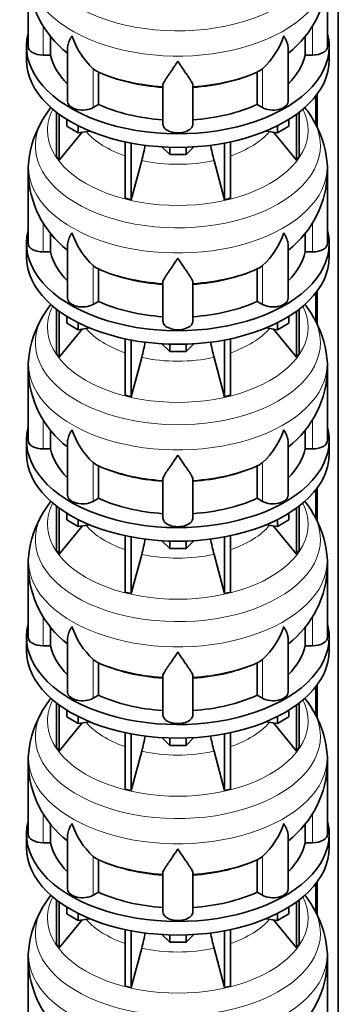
# Model space of a CAD drawing. Header units: millimetres. Extents: x 166 to 762, y -3331 to 2215.
# Tile 7 of 24: x 569 to 761, y -2133 to -1541. Entities that reach past the tile are written whole.
import ezdxf

# ---------------------------------------------------------------- set-up
doc = ezdxf.new("R2010")
doc.units = ezdxf.units.MM
doc.layers.add('LOW_134-16', color=7, linetype='Continuous')
doc.layers.add('VSI134_DIFFUSORE', color=7, linetype='Continuous')

# ---------------------------------------------------------------- blocks, each defined once
blk = doc.blocks.new('SE4')
at = {"layer": 'LOW_134-16', "color": 7, "linetype": 'Continuous', "lineweight": 35}
for p, q in [((760.76, -3064.04), (760.76, -1157.18)), ((748.01, -1585.87), (748.01, -1605.77)), ((747.26, -1586.86), (747.26, -1604.29)), ((748.01, -1704.26), (748.01, -1724.16)), ((747.26, -1705.25), (747.26, -1722.68)), ((748.01, -1822.66), (748.01, -1842.55)), ((747.26, -1823.65), (747.26, -1841.08)), ((748.01, -1941.05), (748.01, -1960.95)), ((747.26, -1942.04), (747.26, -1959.47)), ((748.01, -2059.44), (748.01, -2079.34)), ((747.26, -2060.43), (747.26, -2077.86))]:
    blk.add_line(p, q, dxfattribs=at)
at = {"layer": 'VSI134_DIFFUSORE', "color": 7, "linetype": 'Continuous', "lineweight": 35}
for p, q in [((574.33, -1514), (574.33, -1557.06)), ((754.33, -1557.06), (754.33, -1514)), ((587.86, -1562.26), (587.86, -1550.8)), ((740.8, -1550.81), (740.8, -1562.26)), ((573.33, -1557.06), (573.33, -1565.22)), ((583.33, -1562.26), (587.86, -1562.26)), ((598.06, -1557.96), (598.06, -1590.13)), ((730.61, -1590.13), (730.61, -1557.99)), ((740.8, -1562.26), (745.33, -1562.26)), ((755.33, -1565.22), (755.33, -1557.06)), ((614.84, -1571.51), (613.42, -1570.46)), ((616.62, -1591.95), (616.62, -1572.48)), ((712.04, -1572.48), (712.04, -1591.95)), ((715.24, -1570.46), (713.82, -1571.51)), ((655.33, -1603.83), (655.33, -1580.48)), ((673.33, -1603.83), (673.33, -1580.48)), ((613.42, -1593.8), (616.62, -1591.95)), ((712.04, -1591.95), (715.24, -1593.8)), ((591.5, -1596.73), (591.5, -1623.4)), ((593.03, -1597.87), (593.03, -1625.54)), ((735.63, -1597.87), (735.63, -1625.54)), ((737.16, -1596.73), (737.16, -1623.4)), ((597.58, -1604.99), (597.58, -1600.93)), ((731.09, -1604.99), (731.09, -1600.93)), ((593.03, -1625.54), (606.9, -1608.62)), ((604.52, -1608.99), (597.58, -1604.99)), ((604.52, -1608.99), (604.52, -1604.82)), ((611.34, -1607.94), (604.52, -1608.99)), ((724.15, -1608.99), (717.32, -1607.94)), ((721.77, -1608.62), (735.63, -1625.54)), ((724.15, -1608.99), (724.15, -1604.82)), ((731.09, -1604.99), (724.15, -1608.99)), ((632.64, -1614.47), (632.64, -1648.4)), ((636.33, -1615.21), (636.33, -1649.29)), ((692.33, -1615.21), (692.33, -1649.29)), ((696.03, -1614.47), (696.03, -1648.4)), ((659.42, -1622.12), (654.77, -1617.47)), ((659.42, -1622.12), (659.42, -1617.69)), ((673.89, -1617.47), (669.24, -1622.12)), ((669.24, -1622.12), (669.24, -1617.69)), ((591.5, -1623.4), (593.03, -1625.54)), ((636.33, -1649.29), (642.61, -1625.67)), ((669.24, -1622.12), (659.42, -1622.12)), ((686.06, -1625.67), (692.33, -1649.29)), ((735.63, -1625.54), (737.16, -1623.4)), ((574.33, -1632.4), (574.33, -1675.45)), ((754.33, -1675.45), (754.33, -1632.4)), ((632.64, -1648.4), (636.33, -1649.29)), ((692.33, -1649.29), (696.03, -1648.4)), ((587.86, -1680.65), (587.86, -1669.19)), ((740.8, -1669.2), (740.8, -1680.65)), ((573.33, -1675.45), (573.33, -1683.62)), ((583.33, -1680.65), (587.86, -1680.65)), ((598.06, -1676.36), (598.06, -1708.52)), ((730.61, -1708.52), (730.61, -1676.38)), ((740.8, -1680.65), (745.33, -1680.65)), ((755.33, -1683.62), (755.33, -1675.45)), ((614.84, -1689.9), (613.42, -1688.85)), ((616.62, -1710.35), (616.62, -1690.87)), ((712.04, -1690.87), (712.04, -1710.35)), ((715.24, -1688.85), (713.82, -1689.9)), ((655.33, -1722.22), (655.33, -1698.87)), ((673.33, -1722.22), (673.33, -1698.87)), ((613.42, -1712.19), (616.62, -1710.35)), ((712.04, -1710.35), (715.24, -1712.19)), ((591.5, -1715.12), (591.5, -1741.8)), ((593.03, -1716.27), (593.03, -1743.93)), ((735.63, -1716.27), (735.63, -1743.93)), ((737.16, -1715.12), (737.16, -1741.8)), ((597.58, -1723.38), (597.58, -1719.32)), ((731.09, -1723.38), (731.09, -1719.32)), ((593.03, -1743.93), (606.9, -1727.02)), ((604.52, -1727.38), (597.58, -1723.38)), ((604.52, -1727.38), (604.52, -1723.21)), ((611.34, -1726.33), (604.52, -1727.38)), ((724.15, -1727.38), (717.32, -1726.33)), ((721.77, -1727.02), (735.63, -1743.93)), ((724.15, -1727.38), (724.15, -1723.21)), ((731.09, -1723.38), (724.15, -1727.38)), ((632.64, -1732.87), (632.64, -1766.79)), ((636.33, -1733.61), (636.33, -1767.68)), ((692.33, -1733.61), (692.33, -1767.68)), ((696.03, -1732.87), (696.03, -1766.79)), ((659.42, -1740.52), (654.77, -1735.87)), ((659.42, -1740.52), (659.42, -1736.08)), ((673.89, -1735.87), (669.24, -1740.52)), ((669.24, -1740.52), (669.24, -1736.08)), ((591.5, -1741.8), (593.03, -1743.93)), ((636.33, -1767.68), (642.61, -1744.06)), ((669.24, -1740.52), (659.42, -1740.52)), ((686.06, -1744.06), (692.33, -1767.68)), ((735.63, -1743.93), (737.16, -1741.8)), ((574.33, -1750.79), (574.33, -1793.84)), ((754.33, -1793.84), (754.33, -1750.79)), ((632.64, -1766.79), (636.33, -1767.68)), ((692.33, -1767.68), (696.03, -1766.79)), ((587.86, -1799.04), (587.86, -1787.58)), ((740.8, -1787.59), (740.8, -1799.04)), ((573.33, -1793.84), (573.33, -1802.01)), ((583.33, -1799.04), (587.86, -1799.04)), ((598.06, -1794.75), (598.06, -1826.91)), ((730.61, -1826.91), (730.61, -1794.77)), ((740.8, -1799.04), (745.33, -1799.04)), ((755.33, -1802.01), (755.33, -1793.84)), ((614.84, -1808.29), (613.42, -1807.24)), ((616.62, -1828.74), (616.62, -1809.26)), ((712.04, -1809.26), (712.04, -1828.74)), ((715.24, -1807.24), (713.82, -1808.29)), ((655.33, -1840.61), (655.33, -1817.26)), ((673.33, -1840.61), (673.33, -1817.26)), ((613.42, -1830.59), (616.62, -1828.74)), ((712.04, -1828.74), (715.24, -1830.59)), ((591.5, -1833.51), (591.5, -1860.19)), ((593.03, -1834.66), (593.03, -1862.32)), ((735.63, -1834.66), (735.63, -1862.32)), ((737.16, -1833.51), (737.16, -1860.19)), ((597.58, -1841.77), (597.58, -1837.71)), ((731.09, -1841.77), (731.09, -1837.71)), ((593.03, -1862.32), (606.9, -1845.41)), ((604.52, -1845.78), (597.58, -1841.77)), ((604.52, -1845.78), (604.52, -1841.6)), ((611.34, -1844.72), (604.52, -1845.78)), ((724.15, -1845.78), (717.32, -1844.72)), ((721.77, -1845.41), (735.63, -1862.32)), ((724.15, -1845.78), (724.15, -1841.6)), ((731.09, -1841.77), (724.15, -1845.78)), ((632.64, -1851.26), (632.64, -1885.19)), ((636.33, -1852), (636.33, -1886.07)), ((692.33, -1852), (692.33, -1886.07)), ((696.03, -1851.26), (696.03, -1885.19)), ((659.42, -1858.91), (654.77, -1854.26)), ((659.42, -1858.91), (659.42, -1854.47)), ((673.89, -1854.26), (669.24, -1858.91)), ((669.24, -1858.91), (669.24, -1854.47)), ((591.5, -1860.19), (593.03, -1862.32)), ((636.33, -1886.07), (642.61, -1862.45)), ((669.24, -1858.91), (659.42, -1858.91)), ((686.06, -1862.45), (692.33, -1886.07)), ((735.63, -1862.32), (737.16, -1860.19)), ((574.33, -1869.18), (574.33, -1912.24)), ((754.33, -1912.24), (754.33, -1869.18)), ((632.64, -1885.19), (636.33, -1886.07)), ((692.33, -1886.07), (696.03, -1885.19)), ((587.86, -1917.43), (587.86, -1905.97)), ((740.8, -1905.98), (740.8, -1917.43)), ((573.33, -1912.24), (573.33, -1920.4)), ((583.33, -1917.43), (587.86, -1917.43)), ((598.06, -1913.14), (598.06, -1945.3)), ((730.61, -1945.3), (730.61, -1913.16)), ((740.8, -1917.43), (745.33, -1917.43)), ((755.33, -1920.4), (755.33, -1912.24)), ((614.84, -1926.68), (613.42, -1925.63)), ((616.62, -1947.13), (616.62, -1927.65)), ((712.04, -1927.65), (712.04, -1947.13)), ((715.24, -1925.63), (713.82, -1926.68)), ((655.33, -1959), (655.33, -1935.65)), ((673.33, -1959), (673.33, -1935.65)), ((613.42, -1948.98), (616.62, -1947.13)), ((712.04, -1947.13), (715.24, -1948.98)), ((591.5, -1951.9), (591.5, -1978.58)), ((593.03, -1953.05), (593.03, -1980.71)), ((735.63, -1953.05), (735.63, -1980.71)), ((737.16, -1951.9), (737.16, -1978.58)), ((597.58, -1960.16), (597.58, -1956.11)), ((731.09, -1960.16), (731.09, -1956.11)), ((593.03, -1980.71), (606.9, -1963.8)), ((604.52, -1964.17), (597.58, -1960.16)), ((604.52, -1964.17), (604.52, -1959.99)), ((611.34, -1963.11), (604.52, -1964.17)), ((724.15, -1964.17), (717.32, -1963.11)), ((721.77, -1963.8), (735.63, -1980.71)), ((724.15, -1964.17), (724.15, -1959.99)), ((731.09, -1960.16), (724.15, -1964.17)), ((632.64, -1969.65), (632.64, -2003.58)), ((636.33, -1970.39), (636.33, -2004.46)), ((692.33, -1970.39), (692.33, -2004.46)), ((696.03, -1969.65), (696.03, -2003.58)), ((659.42, -1977.3), (654.77, -1972.65)), ((659.42, -1977.3), (659.42, -1972.86)), ((673.89, -1972.65), (669.24, -1977.3)), ((669.24, -1977.3), (669.24, -1972.86)), ((591.5, -1978.58), (593.03, -1980.71)), ((636.33, -2004.46), (642.61, -1980.84)), ((669.24, -1977.3), (659.42, -1977.3)), ((686.06, -1980.84), (692.33, -2004.46)), ((735.63, -1980.71), (737.16, -1978.58)), ((574.33, -1987.57), (574.33, -2030.63)), ((754.33, -2030.63), (754.33, -1987.57)), ((632.64, -2003.58), (636.33, -2004.46)), ((692.33, -2004.46), (696.03, -2003.58)), ((587.86, -2035.82), (587.86, -2024.37)), ((740.8, -2024.37), (740.8, -2035.82)), ((573.33, -2030.63), (573.33, -2038.79)), ((583.33, -2035.82), (587.86, -2035.82)), ((598.06, -2031.53), (598.06, -2063.7)), ((730.61, -2063.7), (730.61, -2031.56)), ((740.8, -2035.82), (745.33, -2035.82)), ((755.33, -2038.79), (755.33, -2030.63)), ((614.84, -2045.07), (613.42, -2044.02)), ((616.62, -2065.52), (616.62, -2046.04)), ((712.04, -2046.04), (712.04, -2065.52)), ((715.24, -2044.02), (713.82, -2045.07)), ((655.33, -2077.39), (655.33, -2054.05)), ((673.33, -2077.39), (673.33, -2054.05)), ((613.42, -2067.37), (616.62, -2065.52)), ((712.04, -2065.52), (715.24, -2067.37)), ((591.5, -2070.29), (591.5, -2096.97)), ((593.03, -2071.44), (593.03, -2099.11)), ((735.63, -2071.44), (735.63, -2099.11)), ((737.16, -2070.29), (737.16, -2096.97)), ((597.58, -2078.55), (597.58, -2074.5)), ((731.09, -2078.55), (731.09, -2074.5)), ((593.03, -2099.11), (606.9, -2082.19)), ((604.52, -2082.56), (597.58, -2078.55)), ((604.52, -2082.56), (604.52, -2078.39)), ((611.34, -2081.5), (604.52, -2082.56)), ((724.15, -2082.56), (717.32, -2081.5)), ((721.77, -2082.19), (735.63, -2099.11)), ((724.15, -2082.56), (724.15, -2078.39)), ((731.09, -2078.55), (724.15, -2082.56)), ((632.64, -2088.04), (632.64, -2121.97)), ((636.33, -2088.78), (636.33, -2122.85)), ((692.33, -2088.78), (692.33, -2122.85)), ((696.03, -2088.04), (696.03, -2121.97)), ((659.42, -2095.69), (654.77, -2091.04)), ((659.42, -2095.69), (659.42, -2091.26)), ((673.89, -2091.04), (669.24, -2095.69)), ((669.24, -2095.69), (669.24, -2091.26)), ((591.5, -2096.97), (593.03, -2099.11)), ((636.33, -2122.85), (642.61, -2099.23)), ((669.24, -2095.69), (659.42, -2095.69)), ((686.06, -2099.23), (692.33, -2122.85)), ((735.63, -2099.11), (737.16, -2096.97)), ((574.33, -2105.96), (574.33, -2149.02)), ((754.33, -2149.02), (754.33, -2105.96)), ((632.64, -2121.97), (636.33, -2122.85)), ((692.33, -2122.85), (696.03, -2121.97))]:
    blk.add_line(p, q, dxfattribs=at)
at = {"layer": 'VSI134_DIFFUSORE', "color": 4, "linetype": 'Continuous', "lineweight": 9}
for p, q in [((583.33, -1562.26), (583.33, -1544.45)), ((745.33, -1562.26), (745.33, -1544.46)), ((613.42, -1593.8), (613.42, -1570.46)), ((715.24, -1593.8), (715.24, -1570.46)), ((583.33, -1680.65), (583.33, -1662.84)), ((745.33, -1680.65), (745.33, -1662.85)), ((613.42, -1712.19), (613.42, -1688.85)), ((715.24, -1712.19), (715.24, -1688.85)), ((583.33, -1799.04), (583.33, -1781.24)), ((745.33, -1799.04), (745.33, -1781.24)), ((613.42, -1830.59), (613.42, -1807.24)), ((715.24, -1830.59), (715.24, -1807.24)), ((583.33, -1917.43), (583.33, -1899.63)), ((745.33, -1917.43), (745.33, -1899.64)), ((613.42, -1948.98), (613.42, -1925.63)), ((715.24, -1948.98), (715.24, -1925.63)), ((583.33, -2035.82), (583.33, -2018.02)), ((745.33, -2035.82), (745.33, -2018.03)), ((613.42, -2067.37), (613.42, -2044.02)), ((715.24, -2067.37), (715.24, -2044.02))]:
    blk.add_line(p, q, dxfattribs=at)
at = {"layer": 'VSI134_DIFFUSORE', "color": 7, "linetype": 'Continuous', "lineweight": 35}
for centre, radius, start, end in [((635.65, -1512.83), 61.28, 181.31393, 231.99734), ((693.18, -1512.96), 61.06, 307.95465, 359.01897), ((645.92, -1535.5), 47.73, 198.63732, 227.08568), ((682.74, -1535.5), 47.73, 312.91434, 341.36277), ((622.75, -1559.11), 14.7, 237.45087, 245.35655), ((705.91, -1559.11), 14.7, 294.64345, 302.54913), ((642.41, -1635.61), 68.62, 142.4181, 149.54128), ((684.8, -1636.93), 70.59, 30.92645, 38.04044), ((636.04, -1632.61), 61.62, 148.94148, 173.80604), ((693.03, -1632.26), 61.14, 5.92557, 31.17693), ((552.76, -1601.35), 93.08, 344.85704, 350.81094), ((774.59, -1601.56), 91.75, 189.18097, 195.23149), ((611.85, -1631.58), 37.48, 171.39319, 181.60627), ((727.49, -1630.79), 26.8, 356.563, 10.38276), ((635.65, -1631.22), 61.28, 181.31393, 231.99734), ((693.18, -1631.35), 61.06, 307.95465, 359.01897), ((645.92, -1653.89), 47.73, 198.63732, 227.08568), ((682.74, -1653.89), 47.73, 312.91434, 341.36277), ((622.75, -1677.51), 14.7, 237.45087, 245.35655), ((705.91, -1677.51), 14.7, 294.64345, 302.54913), ((642.41, -1754), 68.62, 142.4181, 149.54128), ((684.8, -1755.32), 70.59, 30.92645, 37.90303), ((636.04, -1751.01), 61.62, 148.94148, 173.80604), ((693.03, -1750.66), 61.14, 5.92557, 31.17693), ((552.76, -1719.74), 93.08, 344.85704, 350.81094), ((774.59, -1719.95), 91.75, 189.18097, 195.23149), ((611.85, -1749.97), 37.48, 171.39319, 181.60627), ((727.49, -1749.18), 26.8, 356.563, 10.38276), ((635.65, -1749.61), 61.28, 181.31393, 231.99734), ((693.18, -1749.75), 61.06, 307.95465, 359.01897), ((645.92, -1772.28), 47.73, 198.63732, 227.08568), ((682.74, -1772.28), 47.73, 312.91434, 341.36277), ((622.75, -1795.9), 14.7, 237.45087, 245.35655), ((705.91, -1795.9), 14.7, 294.64345, 302.54913), ((642.41, -1872.39), 68.62, 142.4181, 149.54128), ((684.8, -1873.72), 70.59, 30.92645, 38.04044), ((636.04, -1869.4), 61.62, 148.94148, 173.80604), ((693.03, -1869.05), 61.14, 5.92557, 31.17693), ((552.76, -1838.14), 93.08, 344.85704, 350.81094), ((774.59, -1838.34), 91.75, 189.18097, 195.23149), ((611.85, -1868.36), 37.48, 171.39319, 181.60627), ((727.49, -1867.58), 26.8, 356.563, 10.38276), ((635.65, -1868.01), 61.28, 181.31393, 231.99734), ((693.18, -1868.14), 61.06, 307.95465, 359.01897), ((645.92, -1890.67), 47.73, 198.63732, 227.08568), ((682.74, -1890.67), 47.73, 312.91434, 341.36277), ((622.75, -1914.29), 14.7, 237.45087, 245.35655), ((705.91, -1914.29), 14.7, 294.64345, 302.54913), ((642.41, -1990.78), 68.62, 142.4181, 149.54128), ((684.8, -1992.11), 70.59, 30.92645, 38.04044), ((636.04, -1987.79), 61.62, 148.94148, 173.80604), ((693.03, -1987.44), 61.14, 5.92557, 31.17693), ((552.76, -1956.53), 93.08, 344.85704, 350.81094), ((774.59, -1956.74), 91.75, 189.18097, 195.23149), ((611.85, -1986.75), 37.48, 171.39319, 181.60627), ((727.49, -1985.97), 26.8, 356.563, 10.38276), ((635.65, -1986.4), 61.28, 181.31393, 231.99734), ((693.18, -1986.53), 61.06, 307.95465, 359.01897), ((645.92, -2009.07), 47.73, 198.63732, 227.08568), ((682.74, -2009.07), 47.73, 312.91434, 341.36277), ((622.75, -2032.68), 14.7, 237.45087, 245.35655), ((705.91, -2032.68), 14.7, 294.64345, 302.54913), ((642.41, -2109.17), 68.62, 142.4181, 149.54128), ((684.8, -2110.5), 70.59, 30.92645, 37.90303), ((636.04, -2106.18), 61.62, 148.94148, 173.80604), ((693.03, -2105.83), 61.14, 5.92557, 31.17693), ((552.76, -2074.92), 93.08, 344.85704, 350.81094), ((774.59, -2075.13), 91.75, 189.18097, 195.23149), ((611.85, -2105.14), 37.48, 171.39319, 181.60627), ((727.49, -2104.36), 26.8, 356.563, 10.38276), ((635.65, -2104.79), 61.28, 181.31393, 231.99734), ((693.18, -2104.92), 61.06, 307.95465, 359.01897)]:
    blk.add_arc(centre, radius, start, end, dxfattribs=at)
at = {"layer": 'VSI134_DIFFUSORE', "color": 4, "linetype": 'Continuous', "lineweight": 9}
for centre, major_axis, start_param, end_param in [((664.33, -1498.29), (85.67, 0), 2.814744, 6.283185), ((664.33, -1511.04), (-89.83, 0), 0, 3.208925), ((664.33, -1535.59), (-79.5, 0), 0.898849, 1.457346), ((664.33, -1535.59), (79.5, 0), 4.82584, 5.384336), ((664.33, -1607.49), (-78.3, 0), 0, 3.425204), ((664.33, -1607.49), (-78.3, 0), 5.999574, 6.283185), ((664.33, -1616.68), (85.67, 0), 2.814744, 6.283185), ((664.33, -1616.68), (85.67, 0), 0, 0.328778), ((664.33, -1592.37), (-61.63, 0), 0.463231, 1.030574), ((664.33, -1592.37), (61.63, 0), 5.252612, 5.819954), ((664.33, -1629.43), (-89.83, 0), 0, 3.208925), ((664.33, -1629.43), (-89.83, 0), 6.216038, 6.283185), ((664.33, -1592.37), (-61.63, 0), 1.210556, 1.931037), ((664.33, -1653.98), (-79.5, 0), 0.898849, 1.457346), ((664.33, -1653.98), (79.5, 0), 4.82584, 5.384336), ((664.33, -1725.88), (-78.3, 0), 0, 3.425204), ((664.33, -1725.88), (-78.3, 0), 5.999574, 6.283185), ((664.33, -1735.07), (85.67, 0), 2.814744, 6.283185), ((664.33, -1735.07), (85.67, 0), 0, 0.328778), ((664.33, -1710.76), (-61.63, 0), 0.463231, 1.030574), ((664.33, -1710.76), (61.63, 0), 5.252612, 5.819954), ((664.33, -1747.83), (-89.83, 0), 0, 3.208925), ((664.33, -1747.83), (-89.83, 0), 6.216038, 6.283185), ((664.33, -1710.76), (-61.63, 0), 1.210556, 1.931037), ((664.33, -1772.37), (-79.5, 0), 0.898849, 1.457346), ((664.33, -1772.37), (79.5, 0), 4.82584, 5.384336), ((664.33, -1844.27), (-78.3, 0), 0, 3.425204), ((664.33, -1844.27), (-78.3, 0), 5.999574, 6.283185), ((664.33, -1853.46), (85.67, 0), 2.814744, 6.283185), ((664.33, -1853.46), (85.67, 0), 0, 0.328778), ((664.33, -1829.15), (-61.63, 0), 0.463231, 1.030574), ((664.33, -1829.15), (61.63, 0), 5.252612, 5.819954), ((664.33, -1866.22), (-89.83, 0), 0, 3.208925), ((664.33, -1866.22), (-89.83, 0), 6.216038, 6.283185), ((664.33, -1829.15), (-61.63, 0), 1.210556, 1.931037), ((664.33, -1890.76), (-79.5, 0), 0.898849, 1.457346), ((664.33, -1890.76), (79.5, 0), 4.82584, 5.384336), ((664.33, -1962.66), (-78.3, 0), 0, 3.425204), ((664.33, -1962.66), (-78.3, 0), 5.999574, 6.283185), ((664.33, -1971.85), (85.67, 0), 2.814744, 6.283185), ((664.33, -1971.85), (85.67, 0), 0, 0.328778), ((664.33, -1947.54), (-61.63, 0), 0.463231, 1.030574), ((664.33, -1947.54), (61.63, 0), 5.252612, 5.819954), ((664.33, -1984.61), (-89.83, 0), 0, 3.208925), ((664.33, -1984.61), (-89.83, 0), 6.216038, 6.283185), ((664.33, -1947.54), (-61.63, 0), 1.210556, 1.931037), ((664.33, -2009.15), (-79.5, 0), 0.898849, 1.457346), ((664.33, -2009.15), (79.5, 0), 4.82584, 5.384336), ((664.33, -2081.05), (-78.3, 0), 0, 3.425204), ((664.33, -2081.05), (-78.3, 0), 5.999574, 6.283185), ((664.33, -2090.25), (85.67, 0), 2.814744, 6.283185), ((664.33, -2090.25), (85.67, 0), 0, 0.328778), ((664.33, -2065.94), (-61.63, 0), 0.463231, 1.030574), ((664.33, -2065.94), (61.63, 0), 5.252612, 5.819954), ((664.33, -2103), (-89.83, 0), 0, 3.208925), ((664.33, -2103), (-89.83, 0), 6.216038, 6.283185), ((664.33, -2065.94), (-61.63, 0), 1.210556, 1.931037)]:
    blk.add_ellipse(centre, major_axis=major_axis, ratio=0.57735, start_param=start_param, end_param=end_param, dxfattribs=at)
at = {"layer": 'VSI134_DIFFUSORE', "color": 7, "linetype": 'Continuous', "lineweight": 35}
for centre, major_axis, start_param, end_param in [((664.33, -1557.06), (91, 0), 2.993207, 6.283185), ((664.33, -1557.06), (91, 0), 0, 0.148386), ((583.33, -1557.06), (9, 0), 3.141593, 4.712389), ((664.33, -1557.06), (-77, 0), 0.117151, 0.534109), ((664.33, -1557.06), (77, 0), 5.749077, 6.166034), ((745.33, -1557.06), (-9, 0), 1.570796, 3.141593), ((664.33, -1565.22), (-91, 0), 0, 3.141593), ((664.33, -1537.58), (-77, 0), 0.902549, 1.453645), ((664.33, -1537.58), (77, 0), 4.82954, 5.380636), ((607.06, -1590.13), (9, 0), 3.141593, 5.497787), ((664.33, -1557.06), (-77, 0), 0.902549, 1.453645), ((664.33, -1557.06), (77, 0), 4.82954, 5.380636), ((721.61, -1590.13), (-9, 0), 0.785398, 3.141593), ((664.33, -1603.83), (-9, 0), 0, 3.141593), ((664.33, -1675.45), (91, 0), 2.993207, 6.283185), ((664.33, -1675.45), (91, 0), 0, 0.148386), ((583.33, -1675.45), (9, 0), 3.141593, 4.712389), ((664.33, -1675.45), (-77, 0), 0.117151, 0.534109), ((664.33, -1675.45), (77, 0), 5.749077, 6.166034), ((745.33, -1675.45), (-9, 0), 1.570796, 3.141593), ((664.33, -1683.62), (-91, 0), 0, 3.141593), ((664.33, -1655.98), (-77, 0), 0.902549, 1.453645), ((664.33, -1655.98), (77, 0), 4.82954, 5.380636), ((607.06, -1708.52), (9, 0), 3.141593, 5.497787), ((664.33, -1675.45), (-77, 0), 0.902549, 1.453645), ((664.33, -1675.45), (77, 0), 4.82954, 5.380636), ((721.61, -1708.52), (-9, 0), 0.785398, 3.141593), ((664.33, -1722.22), (-9, 0), 0, 3.141593), ((664.33, -1793.84), (91, 0), 2.993207, 6.283185), ((664.33, -1793.84), (91, 0), 0, 0.148386), ((583.33, -1793.84), (9, 0), 3.141593, 4.712389), ((664.33, -1793.84), (-77, 0), 0.117151, 0.534109), ((664.33, -1793.84), (77, 0), 5.749077, 6.166034), ((745.33, -1793.84), (-9, 0), 1.570796, 3.141593), ((664.33, -1802.01), (-91, 0), 0, 3.141593), ((664.33, -1774.37), (-77, 0), 0.902549, 1.453645), ((664.33, -1774.37), (77, 0), 4.82954, 5.380636), ((607.06, -1826.91), (9, 0), 3.141593, 5.497787), ((664.33, -1793.84), (-77, 0), 0.902549, 1.453645), ((664.33, -1793.84), (77, 0), 4.82954, 5.380636), ((721.61, -1826.91), (-9, 0), 0.785398, 3.141593), ((664.33, -1840.61), (-9, 0), 0, 3.141593), ((664.33, -1912.24), (91, 0), 2.993207, 6.283185), ((664.33, -1912.24), (91, 0), 0, 0.148386), ((583.33, -1912.24), (9, 0), 3.141593, 4.712389), ((664.33, -1912.24), (-77, 0), 0.117151, 0.534109), ((664.33, -1912.24), (77, 0), 5.749077, 6.166034), ((745.33, -1912.24), (-9, 0), 1.570796, 3.141593), ((664.33, -1920.4), (-91, 0), 0, 3.141593), ((664.33, -1892.76), (-77, 0), 0.902549, 1.453645), ((664.33, -1892.76), (77, 0), 4.82954, 5.380636), ((607.06, -1945.3), (9, 0), 3.141593, 5.497787), ((664.33, -1912.24), (-77, 0), 0.902549, 1.453645), ((664.33, -1912.24), (77, 0), 4.82954, 5.380636), ((721.61, -1945.3), (-9, 0), 0.785398, 3.141593), ((664.33, -1959), (-9, 0), 0, 3.141593), ((664.33, -2030.63), (91, 0), 2.993207, 6.283185), ((664.33, -2030.63), (91, 0), 0, 0.148386), ((583.33, -2030.63), (9, 0), 3.141593, 4.712389), ((664.33, -2030.63), (-77, 0), 0.117151, 0.534109), ((664.33, -2030.63), (77, 0), 5.749077, 6.166034), ((745.33, -2030.63), (-9, 0), 1.570796, 3.141593), ((664.33, -2038.79), (-91, 0), 0, 3.141593), ((664.33, -2011.15), (-77, 0), 0.902549, 1.453645), ((664.33, -2011.15), (77, 0), 4.82954, 5.380636), ((607.06, -2063.7), (9, 0), 3.141593, 5.497787), ((664.33, -2030.63), (-77, 0), 0.902549, 1.453645), ((664.33, -2030.63), (77, 0), 4.82954, 5.380636), ((721.61, -2063.7), (-9, 0), 0.785398, 3.141593), ((664.33, -2077.39), (-9, 0), 0, 3.141593)]:
    blk.add_ellipse(centre, major_axis=major_axis, ratio=0.57735, start_param=start_param, end_param=end_param, dxfattribs=at)
for points, knots in [([(598.06, -1557.99), (598.06, -1557.83), (598.06, -1557.67), (598.15, -1556.49), (598.43, -1555.44), (599.1, -1553.76), (599.37, -1553.19), (599.82, -1552.3), (599.98, -1552), (600.24, -1551.54), (600.37, -1551.3), (600.51, -1551.07), (600.6, -1550.91), (600.65, -1550.83), (600.69, -1550.75)], [0.4600931, 0.4600931, 0.4600931, 0.4600931, 0.5, 0.5, 0.75, 0.75, 0.875, 0.875, 0.9375, 0.9375, 0.96875, 0.984375, 0.984375, 1, 1, 1, 1]), ([(730.61, -1558), (730.61, -1557.84), (730.6, -1557.69), (730.56, -1557.03), (730.47, -1556.51), (730.2, -1555.45), (730.02, -1554.9), (729.57, -1553.78), (729.3, -1553.2), (728.84, -1552.3), (728.68, -1552), (728.43, -1551.54), (728.34, -1551.38), (728.16, -1551.07), (728.07, -1550.91), (727.97, -1550.75)], [0.4604904, 0.4604904, 0.4604904, 0.4604904, 0.5, 0.5, 0.625, 0.625, 0.75, 0.75, 0.875, 0.875, 0.9375, 0.9375, 0.96875, 0.96875, 1, 1, 1, 1]), ([(664.33, -1565.97), (664.2, -1566.18), (664.07, -1566.4), (663.8, -1566.82), (663.67, -1567.02), (663.27, -1567.64), (663.01, -1568.05), (662.22, -1569.24), (661.7, -1570), (660.69, -1571.48), (660.19, -1572.19), (659.25, -1573.54), (658.8, -1574.19), (657.95, -1575.41), (657.55, -1575.99), (657.01, -1576.81), (656.84, -1577.07), (656.52, -1577.59), (656.37, -1577.84), (655.96, -1578.56), (655.73, -1579), (655.42, -1579.8), (655.33, -1580.16), (655.33, -1580.48)], [0, 0, 0, 0, 0.03125, 0.03125, 0.0625, 0.0625, 0.125, 0.125, 0.25, 0.25, 0.375, 0.375, 0.5, 0.5, 0.625, 0.625, 0.6875, 0.6875, 0.75, 0.75, 0.875, 0.875, 1, 1, 1, 1]), ([(673.33, -1580.48), (673.33, -1580.16), (673.24, -1579.8), (672.93, -1579), (672.71, -1578.56), (672.3, -1577.84), (672.15, -1577.59), (671.82, -1577.08), (671.65, -1576.81), (671.11, -1575.99), (670.72, -1575.41), (669.87, -1574.19), (669.42, -1573.55), (668.47, -1572.2), (667.98, -1571.48), (666.96, -1570.01), (666.45, -1569.24), (665.66, -1568.05), (665.4, -1567.64), (665, -1567.02), (664.86, -1566.82), (664.6, -1566.4), (664.46, -1566.18), (664.33, -1565.97)], [0, 0, 0, 0, 0.125, 0.125, 0.25, 0.25, 0.3125, 0.3125, 0.375, 0.375, 0.5, 0.5, 0.625, 0.625, 0.75, 0.75, 0.875, 0.875, 0.9375, 0.9375, 0.96875, 0.96875, 1, 1, 1, 1]), ([(598.06, -1676.38), (598.06, -1676.22), (598.06, -1676.06), (598.15, -1674.88), (598.43, -1673.83), (599.1, -1672.16), (599.37, -1671.58), (599.82, -1670.69), (599.98, -1670.39), (600.24, -1669.93), (600.37, -1669.7), (600.51, -1669.46), (600.6, -1669.3), (600.65, -1669.22), (600.69, -1669.14)], [0.4600931, 0.4600931, 0.4600931, 0.4600931, 0.5, 0.5, 0.75, 0.75, 0.875, 0.875, 0.9375, 0.9375, 0.96875, 0.984375, 0.984375, 1, 1, 1, 1]), ([(730.61, -1676.39), (730.61, -1676.24), (730.6, -1676.08), (730.56, -1675.42), (730.47, -1674.91), (730.2, -1673.85), (730.02, -1673.3), (729.57, -1672.17), (729.3, -1671.59), (728.84, -1670.69), (728.68, -1670.39), (728.43, -1669.93), (728.34, -1669.77), (728.16, -1669.46), (728.07, -1669.3), (727.97, -1669.14)], [0.4604904, 0.4604904, 0.4604904, 0.4604904, 0.5, 0.5, 0.625, 0.625, 0.75, 0.75, 0.875, 0.875, 0.9375, 0.9375, 0.96875, 0.96875, 1, 1, 1, 1]), ([(664.33, -1684.36), (664.2, -1684.58), (664.07, -1684.79), (663.8, -1685.21), (663.67, -1685.42), (663.27, -1686.03), (663.01, -1686.44), (662.22, -1687.63), (661.7, -1688.39), (660.69, -1689.87), (660.19, -1690.58), (659.25, -1691.94), (658.8, -1692.58), (657.95, -1693.8), (657.55, -1694.38), (657.01, -1695.2), (656.84, -1695.47), (656.52, -1695.98), (656.37, -1696.23), (655.96, -1696.95), (655.73, -1697.39), (655.42, -1698.19), (655.33, -1698.55), (655.33, -1698.87)], [0, 0, 0, 0, 0.03125, 0.03125, 0.0625, 0.0625, 0.125, 0.125, 0.25, 0.25, 0.375, 0.375, 0.5, 0.5, 0.625, 0.625, 0.6875, 0.6875, 0.75, 0.75, 0.875, 0.875, 1, 1, 1, 1]), ([(673.33, -1698.87), (673.33, -1698.55), (673.24, -1698.19), (672.93, -1697.39), (672.71, -1696.95), (672.3, -1696.23), (672.15, -1695.98), (671.82, -1695.47), (671.65, -1695.2), (671.11, -1694.38), (670.72, -1693.8), (669.87, -1692.58), (669.42, -1691.94), (668.47, -1690.59), (667.98, -1689.88), (666.96, -1688.4), (666.45, -1687.63), (665.66, -1686.44), (665.4, -1686.03), (665, -1685.42), (664.86, -1685.21), (664.6, -1684.79), (664.46, -1684.58), (664.33, -1684.36)], [0, 0, 0, 0, 0.125, 0.125, 0.25, 0.25, 0.3125, 0.3125, 0.375, 0.375, 0.5, 0.5, 0.625, 0.625, 0.75, 0.75, 0.875, 0.875, 0.9375, 0.9375, 0.96875, 0.96875, 1, 1, 1, 1]), ([(598.06, -1794.77), (598.06, -1794.61), (598.06, -1794.45), (598.15, -1793.27), (598.43, -1792.22), (599.1, -1790.55), (599.37, -1789.97), (599.82, -1789.08), (599.98, -1788.78), (600.24, -1788.32), (600.37, -1788.09), (600.51, -1787.85), (600.6, -1787.69), (600.65, -1787.61), (600.69, -1787.54)], [0.4600931, 0.4600931, 0.4600931, 0.4600931, 0.5, 0.5, 0.75, 0.75, 0.875, 0.875, 0.9375, 0.9375, 0.96875, 0.984375, 0.984375, 1, 1, 1, 1]), ([(730.61, -1794.78), (730.61, -1794.63), (730.6, -1794.47), (730.56, -1793.81), (730.47, -1793.3), (730.2, -1792.24), (730.02, -1791.69), (729.57, -1790.56), (729.3, -1789.98), (728.84, -1789.09), (728.68, -1788.78), (728.43, -1788.32), (728.34, -1788.17), (728.16, -1787.85), (728.07, -1787.69), (727.97, -1787.54)], [0.4604904, 0.4604904, 0.4604904, 0.4604904, 0.5, 0.5, 0.625, 0.625, 0.75, 0.75, 0.875, 0.875, 0.9375, 0.9375, 0.96875, 0.96875, 1, 1, 1, 1]), ([(664.33, -1802.76), (664.2, -1802.97), (664.07, -1803.18), (663.8, -1803.6), (663.67, -1803.81), (663.27, -1804.42), (663.01, -1804.83), (662.22, -1806.02), (661.7, -1806.79), (660.69, -1808.26), (660.19, -1808.98), (659.25, -1810.33), (658.8, -1810.97), (657.95, -1812.19), (657.55, -1812.77), (657.01, -1813.59), (656.84, -1813.86), (656.52, -1814.37), (656.37, -1814.62), (655.96, -1815.34), (655.73, -1815.78), (655.42, -1816.58), (655.33, -1816.94), (655.33, -1817.26)], [0, 0, 0, 0, 0.03125, 0.03125, 0.0625, 0.0625, 0.125, 0.125, 0.25, 0.25, 0.375, 0.375, 0.5, 0.5, 0.625, 0.625, 0.6875, 0.6875, 0.75, 0.75, 0.875, 0.875, 1, 1, 1, 1]), ([(673.33, -1817.26), (673.33, -1816.94), (673.24, -1816.58), (672.93, -1815.78), (672.71, -1815.34), (672.3, -1814.63), (672.15, -1814.37), (671.82, -1813.86), (671.65, -1813.59), (671.11, -1812.77), (670.72, -1812.2), (669.87, -1810.97), (669.42, -1810.33), (668.47, -1808.98), (667.98, -1808.27), (666.96, -1806.79), (666.45, -1806.02), (665.66, -1804.83), (665.4, -1804.43), (665, -1803.81), (664.86, -1803.6), (664.6, -1803.18), (664.46, -1802.97), (664.33, -1802.76)], [0, 0, 0, 0, 0.125, 0.125, 0.25, 0.25, 0.3125, 0.3125, 0.375, 0.375, 0.5, 0.5, 0.625, 0.625, 0.75, 0.75, 0.875, 0.875, 0.9375, 0.9375, 0.96875, 0.96875, 1, 1, 1, 1]), ([(598.06, -1913.16), (598.06, -1913), (598.06, -1912.84), (598.15, -1911.66), (598.43, -1910.61), (599.1, -1908.94), (599.37, -1908.37), (599.82, -1907.47), (599.98, -1907.17), (600.24, -1906.71), (600.37, -1906.48), (600.51, -1906.24), (600.6, -1906.09), (600.65, -1906.01), (600.69, -1905.93)], [0.4600931, 0.4600931, 0.4600931, 0.4600931, 0.5, 0.5, 0.75, 0.75, 0.875, 0.875, 0.9375, 0.9375, 0.96875, 0.984375, 0.984375, 1, 1, 1, 1]), ([(730.61, -1913.18), (730.61, -1913.02), (730.6, -1912.86), (730.56, -1912.2), (730.47, -1911.69), (730.2, -1910.63), (730.02, -1910.08), (729.57, -1908.95), (729.3, -1908.37), (728.84, -1907.48), (728.68, -1907.18), (728.43, -1906.71), (728.34, -1906.56), (728.16, -1906.24), (728.07, -1906.09), (727.97, -1905.93)], [0.4604904, 0.4604904, 0.4604904, 0.4604904, 0.5, 0.5, 0.625, 0.625, 0.75, 0.75, 0.875, 0.875, 0.9375, 0.9375, 0.96875, 0.96875, 1, 1, 1, 1]), ([(664.33, -1921.15), (664.2, -1921.36), (664.07, -1921.57), (663.8, -1921.99), (663.67, -1922.2), (663.27, -1922.82), (663.01, -1923.22), (662.22, -1924.41), (661.7, -1925.18), (660.69, -1926.66), (660.19, -1927.37), (659.25, -1928.72), (658.8, -1929.36), (657.95, -1930.58), (657.55, -1931.16), (657.01, -1931.98), (656.84, -1932.25), (656.52, -1932.77), (656.37, -1933.02), (655.96, -1933.74), (655.73, -1934.17), (655.42, -1934.97), (655.33, -1935.33), (655.33, -1935.65)], [0, 0, 0, 0, 0.03125, 0.03125, 0.0625, 0.0625, 0.125, 0.125, 0.25, 0.25, 0.375, 0.375, 0.5, 0.5, 0.625, 0.625, 0.6875, 0.6875, 0.75, 0.75, 0.875, 0.875, 1, 1, 1, 1]), ([(673.33, -1935.65), (673.33, -1935.33), (673.24, -1934.97), (672.93, -1934.18), (672.71, -1933.74), (672.3, -1933.02), (672.15, -1932.77), (671.82, -1932.25), (671.65, -1931.99), (671.11, -1931.17), (670.72, -1930.59), (669.87, -1929.37), (669.42, -1928.72), (668.47, -1927.37), (667.98, -1926.66), (666.96, -1925.18), (666.45, -1924.42), (665.66, -1923.22), (665.4, -1922.82), (665, -1922.2), (664.86, -1921.99), (664.6, -1921.57), (664.46, -1921.36), (664.33, -1921.15)], [0, 0, 0, 0, 0.125, 0.125, 0.25, 0.25, 0.3125, 0.3125, 0.375, 0.375, 0.5, 0.5, 0.625, 0.625, 0.75, 0.75, 0.875, 0.875, 0.9375, 0.9375, 0.96875, 0.96875, 1, 1, 1, 1]), ([(598.06, -2031.55), (598.06, -2031.4), (598.06, -2031.23), (598.15, -2030.06), (598.43, -2029.01), (599.1, -2027.33), (599.37, -2026.76), (599.82, -2025.87), (599.98, -2025.57), (600.24, -2025.1), (600.37, -2024.87), (600.51, -2024.64), (600.6, -2024.48), (600.65, -2024.4), (600.69, -2024.32)], [0.4600931, 0.4600931, 0.4600931, 0.4600931, 0.5, 0.5, 0.75, 0.75, 0.875, 0.875, 0.9375, 0.9375, 0.96875, 0.984375, 0.984375, 1, 1, 1, 1]), ([(730.61, -2031.57), (730.61, -2031.41), (730.6, -2031.26), (730.56, -2030.6), (730.47, -2030.08), (730.2, -2029.02), (730.02, -2028.47), (729.57, -2027.34), (729.3, -2026.77), (728.84, -2025.87), (728.68, -2025.57), (728.43, -2025.11), (728.34, -2024.95), (728.16, -2024.64), (728.07, -2024.48), (727.97, -2024.32)], [0.4604904, 0.4604904, 0.4604904, 0.4604904, 0.5, 0.5, 0.625, 0.625, 0.75, 0.75, 0.875, 0.875, 0.9375, 0.9375, 0.96875, 0.96875, 1, 1, 1, 1]), ([(664.33, -2039.54), (664.2, -2039.75), (664.07, -2039.96), (663.8, -2040.38), (663.67, -2040.59), (663.27, -2041.21), (663.01, -2041.61), (662.22, -2042.8), (661.7, -2043.57), (660.69, -2045.05), (660.19, -2045.76), (659.25, -2047.11), (658.8, -2047.76), (657.95, -2048.98), (657.55, -2049.56), (657.01, -2050.38), (656.84, -2050.64), (656.52, -2051.16), (656.37, -2051.41), (655.96, -2052.13), (655.73, -2052.57), (655.42, -2053.37), (655.33, -2053.73), (655.33, -2054.05)], [0, 0, 0, 0, 0.03125, 0.03125, 0.0625, 0.0625, 0.125, 0.125, 0.25, 0.25, 0.375, 0.375, 0.5, 0.5, 0.625, 0.625, 0.6875, 0.6875, 0.75, 0.75, 0.875, 0.875, 1, 1, 1, 1]), ([(673.33, -2054.05), (673.33, -2053.73), (673.24, -2053.37), (672.93, -2052.57), (672.71, -2052.13), (672.3, -2051.41), (672.15, -2051.16), (671.82, -2050.64), (671.65, -2050.38), (671.11, -2049.56), (670.72, -2048.98), (669.87, -2047.76), (669.42, -2047.12), (668.47, -2045.76), (667.98, -2045.05), (666.96, -2043.57), (666.45, -2042.81), (665.66, -2041.62), (665.4, -2041.21), (665, -2040.59), (664.86, -2040.38), (664.6, -2039.96), (664.46, -2039.75), (664.33, -2039.54)], [0, 0, 0, 0, 0.125, 0.125, 0.25, 0.25, 0.3125, 0.3125, 0.375, 0.375, 0.5, 0.5, 0.625, 0.625, 0.75, 0.75, 0.875, 0.875, 0.9375, 0.9375, 0.96875, 0.96875, 1, 1, 1, 1])]:
    blk.add_open_spline(points, degree=3, knots=knots, dxfattribs=at)

msp = doc.modelspace()

# ---------------------------------------------------------------- block references
msp.add_blockref('SE4', (0, 0))

doc.saveas('drawing.dxf')
